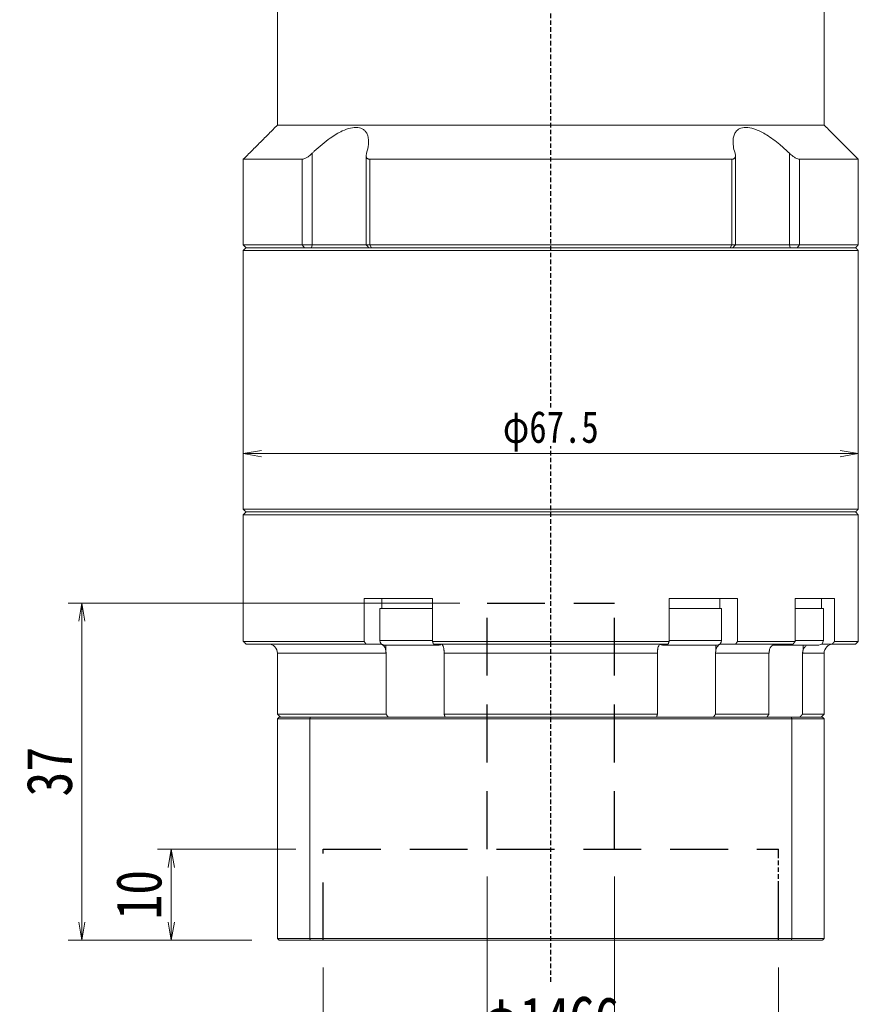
# Model space of a CAD drawing. Header units: millimetres. Extents: x -23 to 538, y -30 to 363.
# Tile 3 of 6: x 88 to 180, y 103 to 212. Entities that reach past the tile are written whole.
import ezdxf

# ---------------------------------------------------------------- set-up
doc = ezdxf.new("R2010")
doc.units = ezdxf.units.MM
doc.linetypes.add('DASHED', pattern=[0.75, 0.5, -0.25])
doc.linetypes.add('DASHED2', pattern=[9.525, 6.35, -3.175])
doc.layers.add('4虚线层', color=6, linetype='DASHED2')
doc.layers.add('尺寸线层', color=3, linetype='Continuous', lineweight=18)
doc.styles.add('宋体', font='SimSun.ttf', dxfattribs={"width": 0.8})
doc.dimstyles.new('A水平标注$0', dxfattribs={"dimtxt": 3.5, "dimasz": 2, "dimexe": 1.5, "dimexo": 3, "dimgap": 1.1, "dimtad": 1, "dimtoh": 1, "dimdec": 4, "dimdsep": 46, "dimtxsty": '宋体', "dimblk": 'OPEN', "dimcen": 3, "dimclrd": 3, "dimclre": 3, "dimclrt": 6, "dimadec": 0, "dimazin": 0, "dimtm": 1e-09, "dimtfac": 1, "dimtdec": 4, "dimtix": 1, "dimtmove": 0, "dimatfit": 3, "dimldrblk": 'OPEN', "dimfxl": 0, "dimlwd": 13, "dimlwe": 13, "dimarcsym": 0})
doc.dimstyles.new('D直径标注φ25', dxfattribs={"dimtxt": 3.5, "dimasz": 2, "dimexe": 1, "dimexo": 3, "dimtad": 1, "dimtoh": 1, "dimdec": 1, "dimdsep": 46, "dimtxsty": '宋体', "dimblk": 'OPEN', "dimcen": 3, "dimclrd": 3, "dimclre": 3, "dimclrt": 130, "dimadec": 0, "dimazin": 0, "dimtm": 1e-09, "dimtfac": 1, "dimtdec": 1, "dimtmove": 0, "dimatfit": 0, "dimldrblk": 'OPEN', "dimfxl": 0, "dimlwd": 13, "dimlwe": 13, "dimarcsym": 0})

# ---------------------------------------------------------------- blocks, each defined once
blk = doc.blocks.new('_Open')
at = {"color": 0, "linetype": 'ByBlock', "lineweight": -2}
for p, q in [((-1, 0.167), (0, 0)), ((-1, -0.167), (0, 0)), ((0, 0), (-1, 0))]:
    blk.add_line(p, q, dxfattribs=at)
blk = doc.blocks.new('*D44')
at = {"layer": 'Defpoints', "color": 0, "transparency": 16777216}
for p in [(121.06, 110.49), (171.06, 110.49), (171.06, 88.21)]:
    blk.add_point(p, dxfattribs=at)
at = {"layer": '尺寸线层', "color": 3, "lineweight": 13, "transparency": 16777216}
for p, q in [((121.06, 107.49), (121.06, 87.21)), ((171.06, 107.49), (171.06, 87.21)), ((123.06, 88.21), (169.06, 88.21))]:
    blk.add_line(p, q, dxfattribs=at)
at = {"layer": '尺寸线层', "color": 3, "lineweight": 13, "transparency": 16777216, "xscale": 2, "yscale": 2, "zscale": 2, "rotation": 180}
blk.add_blockref('_Open', (121.06, 88.21), dxfattribs=at)
at = {"layer": '尺寸线层', "color": 3, "lineweight": 13, "transparency": 16777216, "xscale": 2, "yscale": 2, "zscale": 2}
blk.add_blockref('_Open', (171.06, 88.21), dxfattribs=at)
at = {"layer": '尺寸线层', "color": 130, "transparency": 16777216, "insert": (146.06, 91.45), "char_height": 5, "attachment_point": 5, "style": '宋体'}
blk.add_mtext('φ50E7', dxfattribs=at)
blk = doc.blocks.new('*D45')
at = {"layer": 'Defpoints', "color": 0, "transparency": 16777216}
for p in [(139.06, 120.49), (153.06, 120.49), (153.06, 97.85)]:
    blk.add_point(p, dxfattribs=at)
at = {"layer": '尺寸线层', "color": 3, "lineweight": 13, "transparency": 16777216}
for p, q in [((139.06, 117.49), (139.06, 96.85)), ((153.06, 117.49), (153.06, 96.85)), ((141.06, 97.85), (151.06, 97.85))]:
    blk.add_line(p, q, dxfattribs=at)
at = {"layer": '尺寸线层', "color": 3, "lineweight": 13, "transparency": 16777216, "xscale": 2, "yscale": 2, "zscale": 2, "rotation": 180}
blk.add_blockref('_Open', (139.06, 97.85), dxfattribs=at)
at = {"layer": '尺寸线层', "color": 3, "lineweight": 13, "transparency": 16777216, "xscale": 2, "yscale": 2, "zscale": 2}
blk.add_blockref('_Open', (153.06, 97.85), dxfattribs=at)
at = {"layer": '尺寸线层', "color": 130, "transparency": 16777216, "insert": (146.06, 101.09), "char_height": 5, "attachment_point": 5, "style": '宋体'}
blk.add_mtext('φ14G6', dxfattribs=at)
blk = doc.blocks.new('*D46')
at = {"layer": 'Defpoints', "color": 0, "transparency": 16777216}
for p in [(121.06, 120.49), (104.41, 110.49), (116.26, 110.49)]:
    blk.add_point(p, dxfattribs=at)
at = {"layer": '尺寸线层', "color": 3, "lineweight": 13, "transparency": 16777216}
for p, q in [((118.06, 120.49), (102.91, 120.49)), ((104.41, 118.49), (104.41, 112.49)), ((113.26, 110.49), (102.91, 110.49))]:
    blk.add_line(p, q, dxfattribs=at)
at = {"layer": '尺寸线层', "color": 3, "lineweight": 13, "transparency": 16777216, "xscale": 2, "yscale": 2, "zscale": 2}
for p, rotation in [((104.41, 120.49), 90), ((104.41, 110.49), 270)]:
    blk.add_blockref('_Open', p, dxfattribs=dict(at, rotation=rotation))
at = {"layer": '尺寸线层', "color": 6, "transparency": 16777216, "insert": (100.87, 115.49), "char_height": 5, "attachment_point": 5, "rotation": 90, "style": '宋体', "bg_fill": 3, "box_fill_scale": 1.1, "bg_fill_color": 257, "bg_fill_transparency": 0}
blk.add_mtext('10', dxfattribs=at)
blk = doc.blocks.new('*D47')
at = {"layer": 'Defpoints', "color": 0, "transparency": 16777216}
for p in [(139.06, 147.49), (94.6, 110.49), (116.26, 110.49)]:
    blk.add_point(p, dxfattribs=at)
at = {"layer": '尺寸线层', "color": 3, "lineweight": 13, "transparency": 16777216}
for p, q in [((136.06, 147.49), (93.1, 147.49)), ((94.6, 145.49), (94.6, 112.49)), ((113.26, 110.49), (93.1, 110.49))]:
    blk.add_line(p, q, dxfattribs=at)
at = {"layer": '尺寸线层', "color": 3, "lineweight": 13, "transparency": 16777216, "xscale": 2, "yscale": 2, "zscale": 2}
for p, rotation in [((94.6, 147.49), 90), ((94.6, 110.49), 270)]:
    blk.add_blockref('_Open', p, dxfattribs=dict(at, rotation=rotation))
at = {"layer": '尺寸线层', "color": 6, "transparency": 16777216, "insert": (91.05, 128.99), "char_height": 5, "attachment_point": 5, "rotation": 90, "style": '宋体', "bg_fill": 3, "box_fill_scale": 1.1, "bg_fill_color": 257, "bg_fill_transparency": 0}
blk.add_mtext('37', dxfattribs=at)
blk = doc.blocks.new('*D48')
at = {"color": 3, "lineweight": 13, "transparency": 16777216}
for p, q in [((112.31, 168.99), (112.31, 162.89)), ((179.81, 168.99), (179.81, 162.89)), ((177.81, 163.89), (114.31, 163.89))]:
    blk.add_line(p, q, dxfattribs=at)
at = {"layer": 'Defpoints', "color": 0, "transparency": 16777216}
for p in [(112.31, 171.99), (179.81, 171.99), (112.31, 163.89)]:
    blk.add_point(p, dxfattribs=at)
at = {"color": 3, "lineweight": 13, "transparency": 16777216, "xscale": 2, "yscale": 2, "zscale": 2, "rotation": 180}
blk.add_blockref('_Open', (112.31, 163.89), dxfattribs=at)
at = {"color": 3, "lineweight": 13, "transparency": 16777216, "xscale": 2, "yscale": 2, "zscale": 2}
blk.add_blockref('_Open', (179.81, 163.89), dxfattribs=at)
at = {"color": 130, "transparency": 16777216, "insert": (146.06, 166.35), "char_height": 3.5, "attachment_point": 5, "style": '宋体', "bg_fill": 3, "box_fill_scale": 1.1, "bg_fill_color": 257, "bg_fill_transparency": 0}
blk.add_mtext('φ67.5', dxfattribs=at)

msp = doc.modelspace()

# ---------------------------------------------------------------- linework, layer by layer
at = {"color": 1, "linetype": 'DASHED'}
for p, q in [((146.06124, 105.93676), (146.06124, 224.48846)), ((171.06124, 110.48846), (171.06124, 120.48846)), ((171.06124, 110.48846), (171.06124, 120.48846))]:
    msp.add_line(p, q, dxfattribs=at)
at = {"color": 7, "linetype": 'Continuous', "lineweight": 15}
for p, q in [((176.06124, 199.93846), (116.06124, 199.93846)), ((119.87966, 186.78846), (119.87966, 196.8579)), ((172.24281, 196.8579), (172.24281, 186.78846)), ((118.76936, 196.18846), (112.31124, 196.18846)), ((118.76936, 196.18846), (118.76936, 186.78846)), ((165.91611, 196.18846), (126.20636, 196.18846)), ((126.20636, 186.78846), (126.20636, 196.18846)), ((165.91611, 196.18846), (165.91611, 186.78846)), ((179.81124, 196.18846), (173.35311, 196.18846)), ((173.35311, 186.78846), (173.35311, 196.18846)), ((118.76936, 186.78846), (112.31124, 186.78846)), ((112.31124, 186.18846), (146.06124, 186.18846)), ((146.06124, 186.48846), (112.61124, 186.48846)), ((112.61124, 186.48846), (119.01195, 186.48846)), ((119.87966, 186.78846), (118.76936, 186.78846)), ((119.01195, 186.48846), (118.76936, 186.78846)), ((119.78916, 186.48846), (119.87966, 186.78846)), ((125.79466, 186.78846), (119.87966, 186.78846)), ((126.20636, 186.78846), (125.79466, 186.78846)), ((165.91611, 186.78846), (126.20636, 186.78846)), ((126.38285, 186.48846), (126.20636, 186.78846)), ((126.38285, 186.48846), (165.73962, 186.48846)), ((179.51124, 186.48846), (146.06124, 186.48846)), ((146.06124, 186.18846), (179.81124, 186.18846)), ((165.91611, 186.78846), (165.73962, 186.48846)), ((166.32782, 186.78846), (165.91611, 186.78846)), ((172.24281, 186.78846), (166.32782, 186.78846)), ((172.24281, 186.78846), (172.33331, 186.48846)), ((173.35311, 186.78846), (172.24281, 186.78846)), ((173.35311, 186.78846), (173.11052, 186.48846)), ((173.11052, 186.48846), (179.51124, 186.48846)), ((179.81124, 186.78846), (173.35311, 186.78846)), ((179.81124, 157.78846), (112.31124, 157.78846)), ((112.31124, 157.18846), (146.06124, 157.18846)), ((112.61124, 157.48846), (179.51124, 157.48846)), ((146.06124, 157.48846), (112.61124, 157.48846)), ((179.51124, 157.48846), (146.06124, 157.48846)), ((146.06124, 157.18846), (179.81124, 157.18846)), ((125.57445, 147.98846), (125.57445, 143.28846)), ((125.57445, 147.98846), (128.6676, 147.98846)), ((129.71024, 147.98846), (128.6676, 147.98846)), ((129.71024, 147.98846), (133.07716, 147.98846)), ((133.07716, 143.28846), (133.07716, 147.98846)), ((159.04531, 147.98846), (159.04531, 143.28846)), ((159.04531, 147.98846), (162.41223, 147.98846)), ((163.45487, 147.98846), (162.41223, 147.98846)), ((163.45487, 147.98846), (166.54803, 147.98846)), ((166.54803, 143.28846), (166.54803, 147.98846)), ((172.88201, 147.98846), (172.88201, 143.28846)), ((172.88201, 147.98846), (174.98396, 147.98846)), ((175.58593, 147.98846), (174.98396, 147.98846)), ((175.58593, 147.98846), (177.2137, 147.98846)), ((177.2137, 143.28846), (177.2137, 147.98846)), ((130.81124, 146.88846), (127.31124, 146.88846)), ((133.07716, 146.88846), (130.81124, 146.88846)), ((164.34233, 146.88846), (159.04531, 146.88846)), ((164.81124, 146.88846), (164.34233, 146.88846)), ((175.97501, 146.88846), (172.88201, 146.88846)), ((125.57445, 143.28846), (112.31124, 143.28846)), ((112.61124, 142.98846), (125.76749, 142.98846)), ((125.76749, 142.98846), (127.34414, 142.98846)), ((130.81124, 143.38846), (127.31124, 143.38846)), ((127.81124, 142.88846), (130.81124, 142.88846)), ((127.93857, 142.88846), (127.93857, 142.37185)), ((133.07716, 143.38846), (130.81124, 143.38846)), ((130.81124, 142.88846), (133.81124, 142.88846)), ((159.04531, 143.28846), (133.07716, 143.28846)), ((133.17987, 142.98846), (158.9426, 142.98846)), ((158.31124, 142.88846), (163.90931, 142.88846)), ((164.34233, 143.38846), (159.04531, 143.38846)), ((163.90931, 142.88846), (164.31124, 142.88846)), ((164.1839, 142.88846), (164.1839, 142.37185)), ((164.81124, 143.38846), (164.34233, 143.38846)), ((164.77834, 142.98846), (166.35499, 142.98846)), ((166.35499, 142.98846), (172.65195, 142.98846)), ((172.88201, 143.28846), (166.54803, 143.28846)), ((170.42, 142.88846), (175.47501, 142.88846)), ((175.97501, 143.38846), (172.88201, 143.38846)), ((173.75759, 142.88846), (173.75759, 142.37185)), ((175.77501, 142.98846), (176.9315, 142.98846)), ((176.9315, 142.98846), (179.51124, 142.98846)), ((179.81124, 143.28846), (177.2137, 143.28846)), ((116.06124, 141.98846), (127.98838, 141.98846)), ((127.98838, 141.98846), (127.98838, 135.28846)), ((134.36053, 141.98846), (157.76194, 141.98846)), ((134.36053, 135.28846), (134.36053, 141.98846)), ((157.76194, 141.98846), (157.76194, 135.28846)), ((164.1341, 135.28846), (164.1341, 141.98846)), ((164.1341, 141.98846), (170.00642, 141.98846)), ((170.00642, 141.98846), (170.00642, 135.28846)), ((173.68538, 135.28846), (173.68538, 141.98846)), ((173.68538, 141.98846), (176.06124, 141.98846)), ((127.98838, 135.28846), (116.06124, 135.28846)), ((157.76194, 135.28846), (134.36053, 135.28846)), ((170.00642, 135.28846), (164.1341, 135.28846)), ((176.06124, 135.28846), (173.68538, 135.28846)), ((116.06124, 134.78846), (119.60372, 134.78846)), ((116.06124, 134.78846), (116.06124, 110.68846)), ((119.67942, 134.98846), (116.26124, 134.98846)), ((119.60372, 134.78846), (119.60372, 110.68846)), ((119.60372, 134.78846), (172.51875, 134.78846)), ((172.44305, 134.98846), (119.67942, 134.98846)), ((175.86124, 134.98846), (172.44305, 134.98846)), ((172.51875, 134.78846), (176.06124, 134.78846)), ((172.51875, 134.78846), (172.51875, 110.68846)), ((176.06124, 134.78846), (176.06124, 110.68846)), ((119.60372, 110.68846), (116.06124, 110.68846)), ((116.26124, 110.48846), (119.67942, 110.48846)), ((172.51875, 110.68846), (119.60372, 110.68846)), ((119.67942, 110.48846), (172.44305, 110.48846)), ((172.44305, 110.48846), (175.86124, 110.48846)), ((176.06124, 110.68846), (172.51875, 110.68846))]:
    msp.add_line(p, q, dxfattribs=at)
for centre, radius, start, end in [((115.06124, 141.98846), 1, 0, 90), ((127.81124, 143.38846), 0.5, 180, 270), ((133.81124, 143.38846), 0.5, 270, 302.4574441), ((158.31124, 143.38846), 0.5, 241.6040712, 270), ((164.31124, 143.38846), 0.5, 270, 0), ((175.47501, 143.38846), 0.5, 270, 0), ((177.06124, 141.98846), 1, 90, 180)]:
    msp.add_arc(centre, radius, start, end, dxfattribs=at)
for points in [[(116.06124, 199.93846), (116.06124, 218.78846)], [(176.06124, 218.78846), (176.06124, 199.93846)], [(112.31124, 196.18846), (116.06124, 199.93846)], [(176.06124, 199.93846), (179.81124, 196.18846)], [(112.31124, 186.78846), (112.31124, 196.18846)], [(125.79466, 186.78846), (125.79466, 196.5936)], [(166.32782, 196.59315), (166.32782, 186.78846)], [(179.81124, 196.18846), (179.81124, 186.78846)], [(112.61124, 186.48846), (112.31124, 186.78846)], [(112.31124, 186.18846), (112.61124, 186.48846)], [(112.31124, 157.78846), (112.31124, 186.18846)], [(126.09466, 186.48846), (125.79466, 186.78846)], [(166.32782, 186.78846), (166.02782, 186.48846)], [(179.81124, 186.78846), (179.51124, 186.48846)], [(179.51124, 186.48846), (179.81124, 186.18846)], [(179.81124, 186.18846), (179.81124, 157.78846)], [(112.61124, 157.48846), (112.31124, 157.78846)], [(179.81124, 157.78846), (179.51124, 157.48846)], [(112.31124, 157.18846), (112.61124, 157.48846)], [(112.31124, 143.28846), (112.31124, 157.18846)], [(179.51124, 157.48846), (179.81124, 157.18846)], [(179.81124, 157.18846), (179.81124, 143.28846)], [(127.51124, 146.88846), (127.51124, 147.98846)], [(164.61124, 147.98846), (164.61124, 146.88846)], [(175.77501, 147.98846), (175.77501, 146.88846)], [(127.31124, 143.38846), (127.31124, 146.88846)], [(164.81124, 146.88846), (164.81124, 143.38846)], [(175.97501, 146.88846), (175.97501, 143.38846)], [(112.61124, 142.98846), (112.31124, 143.28846)], [(125.76749, 142.98846), (125.57445, 143.28846)], [(133.07716, 143.28846), (133.17987, 142.98846)], [(158.9426, 142.98846), (159.04531, 143.28846)], [(166.54803, 143.28846), (166.35499, 142.98846)], [(172.65195, 142.98846), (172.88201, 143.28846)], [(177.2137, 143.28846), (176.9315, 142.98846)], [(179.81124, 143.28846), (179.51124, 142.98846)], [(116.06124, 135.28846), (116.06124, 141.98846)], [(127.93857, 142.37185), (127.98838, 141.98846)], [(134.36053, 141.98846), (134.33508, 142.37185)], [(157.78739, 142.37185), (157.76194, 141.98846)], [(164.1341, 141.98846), (164.1839, 142.37185)], [(170.06456, 142.37185), (170.00642, 141.98846)], [(173.68538, 141.98846), (173.75759, 142.37185)], [(176.06124, 141.98846), (176.06124, 135.28846)], [(116.36124, 134.98846), (116.06124, 135.28846)], [(128.19611, 134.98846), (127.98838, 135.28846)], [(134.36053, 135.28846), (134.4464, 134.98846)], [(157.67607, 134.98846), (157.76194, 135.28846)], [(164.1341, 135.28846), (163.92636, 134.98846)], [(169.78733, 134.98846), (170.00642, 135.28846)], [(173.68538, 135.28846), (173.39593, 134.98846)], [(176.06124, 135.28846), (175.76124, 134.98846)], [(116.06124, 134.78846), (116.26124, 134.98846)], [(119.60372, 134.78846), (119.67942, 134.98846)], [(172.51875, 134.78846), (172.44305, 134.98846)], [(175.86124, 134.98846), (176.06124, 134.78846)], [(116.26124, 110.48846), (116.06124, 110.68846)], [(119.67942, 110.48846), (119.60372, 110.68846)], [(172.44305, 110.48846), (172.51875, 110.68846)], [(176.06124, 110.68846), (175.86124, 110.48846)]]:
    msp.add_open_spline(points, degree=1, dxfattribs=at)
for points, knots in [([(125.84124, 196.8579), (125.92756, 197.18259), (126.06842, 197.71241), (126.06863, 198.38218), (125.96911, 198.8475), (125.77603, 199.20775), (125.46347, 199.52134), (124.91914, 199.72806), (124.09068, 199.65868), (123.25706, 199.35306), (122.51158, 198.95568), (121.75669, 198.46673), (120.93953, 197.83749), (120.29412, 197.26175), (119.95317, 196.92953), (119.87966, 196.8579)], [0, 0, 0, 0, 1.111823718, 1.814206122, 2.515660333, 3.044836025, 3.573294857, 4.429537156, 5.288250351, 6.104434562, 6.713373, 7.323286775, 8.207714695, 9.093503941, 9.336985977, 9.336985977, 9.336985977, 9.336985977]), ([(172.24281, 196.8579), (171.89883, 197.18259), (171.33754, 197.71241), (170.47817, 198.38218), (169.79004, 198.8475), (169.1477, 199.20775), (168.44764, 199.52134), (167.65078, 199.72806), (166.90683, 199.65868), (166.44827, 199.35306), (166.19713, 198.95568), (166.05793, 198.46673), (166.04796, 197.83749), (166.15697, 197.26175), (166.25919, 196.92953), (166.28124, 196.8579)], [0, 0, 0, 0, 1.111860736, 1.814266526, 2.515744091, 3.044937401, 3.573413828, 4.429684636, 5.288426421, 6.104637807, 6.713596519, 7.323530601, 8.207987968, 9.093806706, 9.337296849, 9.337296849, 9.337296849, 9.337296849]), ([(119.87966, 196.8579), (119.75574, 196.74393), (119.54261, 196.54789), (119.21968, 196.3371), (118.95864, 196.21234), (118.83201, 196.19637), (118.76936, 196.18846)], [0, 0, 0, 0, 0.461690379, 0.794104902, 1.059065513, 1.318521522, 1.318521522, 1.318521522, 1.318521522]), ([(126.20636, 196.18846), (126.17162, 196.19012), (126.10094, 196.19349), (126.01236, 196.22014), (125.9382, 196.26083), (125.87367, 196.32066), (125.82398, 196.40317), (125.7927, 196.52279), (125.79183, 196.67449), (125.8246, 196.79615), (125.84124, 196.8579)], [0, 0, 0, 0, 0.0845501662, 0.1720244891, 0.2564971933, 0.3430793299, 0.4605833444, 0.5814376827, 0.7507540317, 0.9252792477, 0.9252792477, 0.9252792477, 0.9252792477]), ([(166.28124, 196.8579), (166.29673, 196.80125), (166.3281, 196.68657), (166.33106, 196.54194), (166.30579, 196.42309), (166.26156, 196.33749), (166.19854, 196.27101), (166.12255, 196.22503), (166.02888, 196.19437), (165.95415, 196.19046), (165.91611, 196.18846)], [0, 0, 0, 0, 0.1600222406, 0.3238934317, 0.4391565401, 0.5570675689, 0.6488337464, 0.7429943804, 0.8324760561, 0.925298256, 0.925298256, 0.925298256, 0.925298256]), ([(173.35311, 196.18846), (173.29437, 196.19547), (173.17714, 196.20944), (172.92749, 196.32331), (172.59825, 196.53219), (172.37478, 196.73697), (172.24281, 196.8579)], [0, 0, 0, 0, 0.244975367, 0.488865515, 0.828599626, 1.318556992, 1.318556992, 1.318556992, 1.318556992]), ([(127.34414, 142.98846), (127.36877, 142.98711), (127.46551, 142.9818), (127.63119, 142.9043), (127.80999, 142.70578), (127.9015, 142.50468), (127.93438, 142.38687), (127.93857, 142.37185)], [0, 0, 0, 0, 0.0898846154, 0.3530449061, 0.6161572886, 0.8790264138, 0.9174460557, 0.9174460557, 0.9174460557, 0.9174460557]), ([(134.33508, 142.37185), (134.31686, 142.47137), (134.28037, 142.67058), (134.18673, 142.87977), (134.09508, 142.97736), (134.03775, 142.9857), (134.01879, 142.98846)], [0, 0, 0, 0, 0.2094481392, 0.4192300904, 0.6292069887, 0.7329719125, 0.7329719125, 0.7329719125, 0.7329719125]), ([(158.10368, 142.98846), (158.09057, 142.98711), (158.0391, 142.9818), (157.95094, 142.9043), (157.8558, 142.70578), (157.80711, 142.50468), (157.78962, 142.38687), (157.78739, 142.37185)], [0, 0, 0, 0, 0.0718302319, 0.2821316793, 0.4923948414, 0.7024636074, 0.7331662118, 0.7331662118, 0.7331662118, 0.7331662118]), ([(164.1839, 142.37185), (164.21814, 142.47133), (164.28669, 142.67051), (164.46265, 142.8797), (164.63491, 142.97735), (164.74268, 142.9857), (164.77834, 142.98846)], [0, 0, 0, 0, 0.2619701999, 0.5244550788, 0.7871838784, 0.9171158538, 0.9171158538, 0.9171158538, 0.9171158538]), ([(170.77298, 142.98846), (170.74362, 142.98711), (170.62832, 142.9818), (170.43088, 142.9043), (170.21779, 142.70578), (170.10873, 142.50468), (170.06955, 142.38687), (170.06456, 142.37185)], [0, 0, 0, 0, 0.098305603, 0.386120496, 0.673882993, 0.961379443, 1.003398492, 1.003398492, 1.003398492, 1.003398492]), ([(173.75759, 142.37185), (173.80823, 142.46961), (173.90959, 142.66528), (174.09351, 142.8395), (174.21585, 142.88102), (174.23778, 142.88846)], [0, 0, 0, 0, 0.3267769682, 0.6540747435, 0.7255650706, 0.7255650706, 0.7255650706, 0.7255650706])]:
    msp.add_open_spline(points, degree=3, knots=knots, dxfattribs=at)
at = {"layer": '4虚线层', "color": 6}
for p, q in [((139.06124, 147.48846), (153.06124, 147.48846)), ((139.06124, 120.48846), (139.06124, 147.48846)), ((153.06124, 120.48846), (153.06124, 147.48846)), ((121.06124, 120.48846), (171.06124, 120.48846)), ((121.06124, 110.48846), (121.06124, 120.48846)), ((171.06124, 110.48846), (171.06124, 120.48846))]:
    msp.add_line(p, q, dxfattribs=at)

# ---------------------------------------------------------------- dimensions: what is measured, and where the dimension line sits
at = {"layer": '尺寸线层'}
for base, p1, p2, text, picture, middle in [((153.06124, 97.85496), (139.06124, 120.48846), (153.06124, 120.48846), 'φ<>G6', '*D45', (146.06124, 97.85496)), ((171.06124, 88.21331), (121.06124, 110.48846), (171.06124, 110.48846), 'φ<>E7', '*D44', (146.06124, 88.21331))]:
    dim = msp.add_linear_dim(base=base, p1=p1, p2=p2, text=text, dimstyle='D直径标注φ25', override={"dimtxt": 5, "dimgap": 0.625, "dimtad": 1, "dimdec": 1, "dimlfac": 1, "dimpost": '<>', "dimblk": 'Open', "dimse1": 0, "dimse2": 0, "dimsd1": 0, "dimsd2": 0, "dimtofl": 1, "dimtvp": 0.1, "dimtfill": 0, "dimtfillclr": 256}, dxfattribs=at)
    dim.commit()
    dim.dimension.update_dxf_attribs({"geometry": picture, "text_midpoint": middle, "dimtype": 160})

# ---------------------------------------------------------------- next in the draw order: dimensions: what is measured, and where the dimension line sits
dim = msp.add_linear_dim(base=(112.31124, 163.8937), p1=(179.81124, 171.98846), p2=(112.31124, 171.98846), dimstyle='D直径标注φ25', override={"dimpost": 'φ<>'})
dim.commit()
dim.dimension.update_dxf_attribs({"geometry": '*D48', "text_midpoint": (146.06124, 166.34691)})
dim = msp.add_linear_dim(base=(104.41125, 110.48846), p1=(121.06124, 120.48846), p2=(116.26124, 110.48846), angle=90, dimstyle='A水平标注$0', override={"dimtxt": 5, "dimblk": 'Open', "dimtfill": 1, "dimtfillclr": 256}, dxfattribs=at)
dim.commit()
dim.dimension.update_dxf_attribs({"geometry": '*D46', "text_midpoint": (104.41125, 115.48846), "dimtype": 160})

# ---------------------------------------------------------------- next in the draw order: dimensions: what is measured, and where the dimension line sits
dim = msp.add_linear_dim(base=(94.59526, 110.48846), p1=(139.06124, 147.48846), p2=(116.26124, 110.48846), angle=90, dimstyle='A水平标注$0', override={"dimtxt": 5, "dimblk": 'Open', "dimtfill": 1, "dimtfillclr": 256}, dxfattribs=at)
dim.commit()
dim.dimension.update_dxf_attribs({"geometry": '*D47', "text_midpoint": (94.59526, 128.98846), "dimtype": 160})

doc.saveas('drawing.dxf')
